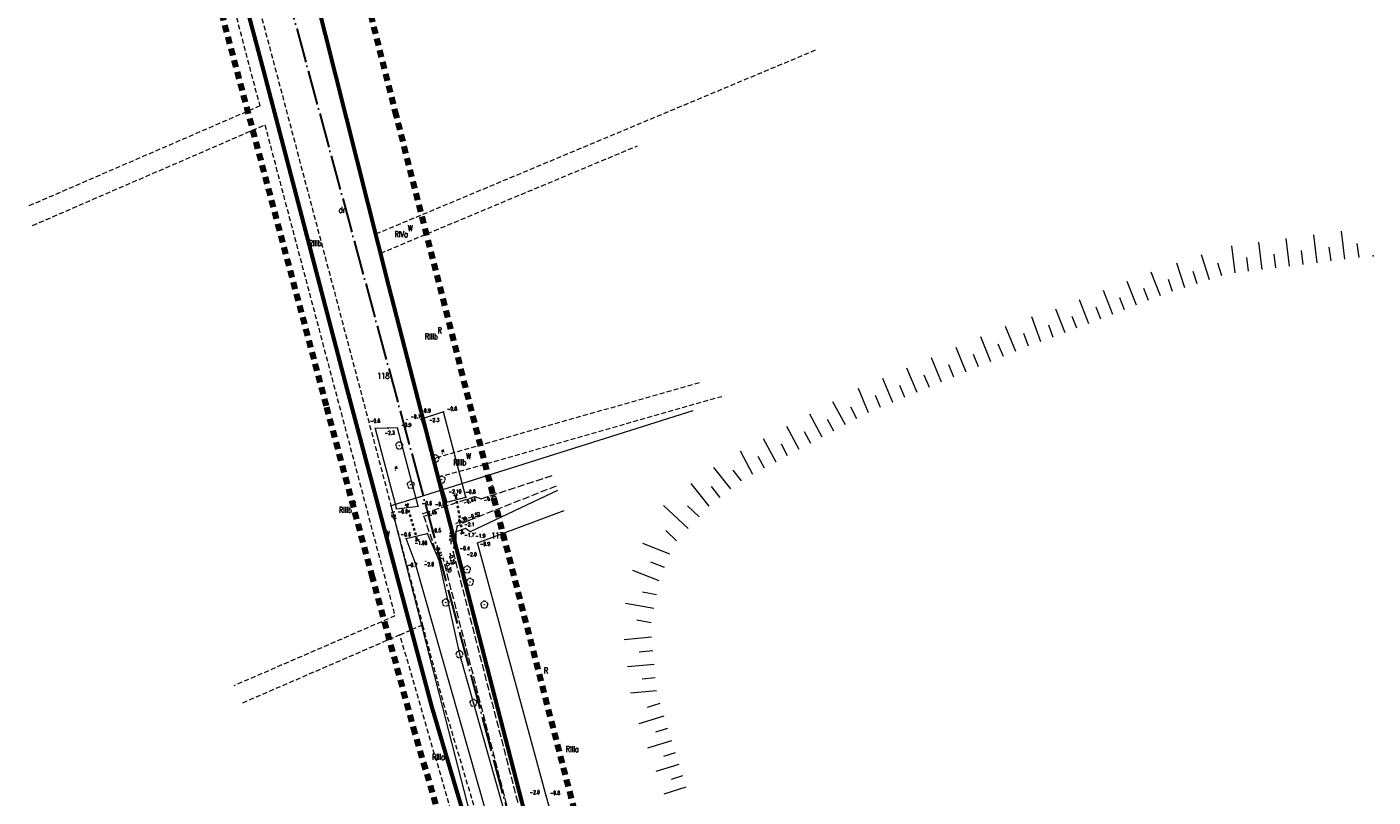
# Model space of a CAD drawing. Header units: metres. Extents: x 7389918 to 7395901, y 5992959 to 5996029.
# Tile 21 of 66: x 7391860 to 7392139, y 5994063 to 5994222. Entities that reach past the tile are written whole.
import ezdxf
from ezdxf.enums import TextEntityAlignment as Align

# ---------------------------------------------------------------- set-up
doc = ezdxf.new("R2010")
doc.units = ezdxf.units.M
doc.header["$MEASUREMENT"] = 0
for name, pattern in [('1', [0]), ('2', [1.5, 1, -0.5]), ('2_1', [0]), ('2_OTKJ', [2, 1.5, -0.5]), ('2_OTKR', [0]), ('2_OTRK', [1.75, 1.25, -0.5]), ('4', [2.5, 1.5, -1]), ('4_SUWP', [0]), ('ACAD_ISO04W100', [30, 24, -3, 0, -3])]:
    doc.linetypes.add(name, pattern=pattern)
doc.layers.get('0').update_dxf_attribs({"color": 250, "linetype": 'CONTINUOUS', "lineweight": 100})
for name, color, linetype, lineweight in [('# Orlen Projekt - granice nieustalone do ustalenia', 6, 'CONTINUOUS', 100), ('# projektowana LNSN', 10, 'CONTINUOUS', 30), ('Dzialki', 7, '1', 18), ('Numery_dzialek', 7, 'CONTINUOUS', 13), ('OTK_E_T_4', 7, 'CONTINUOUS', 0), ('OTK_L_0', 7, '2_OTKJ', 18), ('OTK_L_5', 7, 'CONTINUOUS', 18), ('OTK_L_8', 7, 'CONTINUOUS', 35), ('OTR_L_1', 7, '2_OTRK', 18), ('OTR_T_0', 7, 'CONTINUOUS', 18), ('OTR_T_1', 7, 'CONTINUOUS', 18), ('SUWP_L_0', 5, '4_SUWP', 18), ('SUWR_T_0', 5, 'CONTINUOUS', 18)]:
    doc.layers.add(name, color=color, linetype=linetype, lineweight=lineweight)
for name, color, linetype, lineweight, true_color in [('Kontury', 7, '2', 18, 0x008000), ('Numery_konturow', 7, 'CONTINUOUS', 13, 0x008000), ('Numery_uzytkow', 7, 'CONTINUOUS', 13, 0x008000), ('OTZ_T_0', 7, 'CONTINUOUS', 18, 0x008000), ('Uzytki', 7, '2', 18, 0x008000), ('ZAKRES_L_0', 7, '4', 100, 0x008080)]:
    doc.layers.add(name, color=color, linetype=linetype, lineweight=lineweight, true_color=true_color)
doc.styles.get("Standard").update_dxf_attribs({"font": 'Simplex.SHX', "width": 0.75})

# ---------------------------------------------------------------- blocks, each defined once
blk = doc.blocks.new('2_OTRS')
at = {"linetype": 'Continuous'}
blk.add_circle((0, 0), 0.045, dxfattribs=at)
blk = doc.blocks.new('2_OTRN')
at = {"linetype": 'Continuous'}
blk.add_circle((0, 0), 0.045, dxfattribs=at)
blk = doc.blocks.new('2_OTZL')
at = {"linetype": 'Continuous'}
blk.add_circle((0, 0), 0.045, dxfattribs=at)
for centre, start, end in [((-0.36, 0.12), 102.1445, 221.86), ((0, 0.38), 30.1401, 149.8599), ((0.36, 0.12), 318.14, 77.8555), ((-0.22, -0.3), 174.1482, 293.8542), ((0.22, -0.3), 246.1458, 5.8518)]:
    blk.add_arc(centre, 0.375, start, end, dxfattribs=at)
blk = doc.blocks.new('4_SUPS')
at = {"linetype": 'Continuous'}
blk.add_circle((0, 0), 0.0625, dxfattribs=at)

msp = doc.modelspace()

# ---------------------------------------------------------------- linework, layer by layer
at = {"layer": '# Orlen Projekt - granice nieustalone do ustalenia', "linetype": '1', "lineweight": 60}
for p, q in [((7391894.89, 5994266.89), (7391909.21, 5994213.04)), ((7391935.13, 5994168.59), (7391911.12, 5994263.96)), ((7391909.21, 5994213.04), (7391926.44, 5994147.28)), ((7391967.87, 5994041.68), (7391935.13, 5994168.59)), ((7391926.44, 5994147.28), (7391943.95, 5994081.65)), ((7391943.95, 5994081.65), (7391958.25, 5994033.6))]:
    msp.add_line(p, q, dxfattribs=at)
at = {"layer": '# projektowana LNSN', "linetype": 'ACAD_ISO04W100', "ltscale": 0.3}
msp.add_lwpolyline([(7391904.17, 5994265.68), (7391940.33, 5994132.12), (7391940.33, 5994132.12), (7391940.33, 5994132.12), (7391940.33, 5994132.12), (7391940.33, 5994132.12), (7391940.33, 5994132.12), (7391940.33, 5994132.12), (7391940.33, 5994132.12), (7391940.33, 5994132.12), (7391940.33, 5994132.12), (7391970.08, 5994020.88), (7391989.64, 5993963.62), (7391989.64, 5993963.62), (7391989.64, 5993963.62), (7391990.52, 5993959.63), (7391993.23, 5993947.37), (7391993.23, 5993947.37), (7391961.64, 5993904.06), (7391960.19, 5993905.14)], dxfattribs=at)
msp.add_lwpolyline([(7391904.17, 5994265.68), (7391940.33, 5994132.12), (7391940.33, 5994132.12), (7391940.33, 5994132.12), (7391940.33, 5994132.12), (7391940.33, 5994132.12), (7391940.33, 5994132.12), (7391940.33, 5994132.12), (7391940.33, 5994132.12), (7391940.33, 5994132.12), (7391940.33, 5994132.12), (7391970.08, 5994020.88), (7391989.64, 5993963.62), (7391989.64, 5993963.62), (7391989.64, 5993963.62), (7391990.52, 5993959.63), (7391993.23, 5993947.37), (7391993.23, 5993947.37), (7391961.64, 5993904.06), (7391960.19, 5993905.14)], dxfattribs=at)
at = {"layer": 'Dzialki'}
for p, q in [((7391909.21, 5994213.04), (7391894.89, 5994266.89)), ((7391911.12, 5994263.96), (7391935.13, 5994168.59)), ((7391926.44, 5994147.28), (7391909.21, 5994213.04)), ((7391935.13, 5994168.59), (7391967.87, 5994041.68)), ((7391943.95, 5994081.65), (7391926.44, 5994147.28)), ((7391958.25, 5994033.6), (7391943.95, 5994081.65))]:
    msp.add_line(p, q, dxfattribs=at)
at = {"layer": 'Kontury'}
for p, q in [((7391932.45, 5994179.25), (7391911.74, 5994261.49)), ((7391895.2, 5994255.92), (7391908.43, 5994205.74)), ((7391909.21, 5994213.04), (7391897.63, 5994256.57)), ((7391900.04, 5994257.2), (7391942.09, 5994098.43)), ((7392023.29, 5994217.26), (7391932.45, 5994179.25)), ((7391926.44, 5994147.28), (7391909.21, 5994213.04)), ((7391908.43, 5994205.74), (7391860.28, 5994184.9)), ((7391861.46, 5994181.04), (7391909.47, 5994201.83)), ((7391909.47, 5994201.83), (7391936.38, 5994100.31)), ((7391933.43, 5994175.32), (7391986.53, 5994197.51)), ((7391933.43, 5994175.32), (7391932.45, 5994179.25)), ((7391935.13, 5994168.59), (7391933.43, 5994175.32)), ((7391944.35, 5994132.85), (7391935.13, 5994168.59)), ((7391939.74, 5994097.42), (7391926.44, 5994147.28)), ((7391999.26, 5994148.52), (7391944.35, 5994132.85)), ((7391945.35, 5994128.98), (7392003.94, 5994145.7)), ((7391945.35, 5994128.98), (7391944.35, 5994132.85)), ((7391967.87, 5994041.68), (7391945.35, 5994128.98)), ((7391936.38, 5994100.31), (7391903.06, 5994085.89)), ((7391937.42, 5994096.41), (7391939.74, 5994097.42)), ((7391942.09, 5994098.43), (7391939.74, 5994097.42)), ((7391939.74, 5994097.42), (7391943.95, 5994081.65)), ((7391942.09, 5994098.43), (7391946.35, 5994082.33)), ((7391937.42, 5994096.41), (7391904.57, 5994082.19)), ((7391955.88, 5994032.81), (7391937.42, 5994096.41)), ((7391943.95, 5994081.65), (7391958.25, 5994033.6)), ((7391946.35, 5994082.33), (7391960.62, 5994034.4))]:
    msp.add_line(p, q, dxfattribs=at)
at = {"layer": 'OTK_L_0', "linetype": '2_OTKJ'}
for p, q in [((7391954.18, 5994124.51), (7391968.99, 5994129.39)), ((7391942.21, 5994121.49), (7391952.92, 5994124.98)), ((7391969.71, 5994127.16), (7391951.65, 5994120.05)), ((7391952.92, 5994124.98), (7391954.18, 5994124.51)), ((7391945.41, 5994112.04), (7391942.21, 5994121.49)), ((7391949.24, 5994118.9), (7391948.94, 5994117.7)), ((7391951.65, 5994120.05), (7391949.24, 5994118.9)), ((7391948.94, 5994117.7), (7391948.39, 5994113.56)), ((7391948.39, 5994113.56), (7391961.78, 5994061.7)), ((7391946.35, 5994112.23), (7391945.41, 5994112.04)), ((7391959.53, 5994061.15), (7391946.35, 5994112.23))]:
    msp.add_line(p, q, dxfattribs=at)
at = {"layer": 'OTK_L_5', "linetype": '2_OTKR'}
for p, q in [((7391946.39, 5994142.52), (7391941.77, 5994140.98)), ((7391951.06, 5994124.88), (7391946.39, 5994142.52)), ((7391936.91, 5994139.18), (7391932.29, 5994139.09)), ((7391932.29, 5994139.09), (7391936.67, 5994122.49)), ((7391941.18, 5994123), (7391936.91, 5994139.18)), ((7391941.77, 5994140.98), (7391947.12, 5994123.86)), ((7391947.12, 5994123.86), (7391951.06, 5994124.88)), ((7391969.96, 5994126.24), (7391951.96, 5994117.7)), ((7391936.67, 5994122.49), (7391941.18, 5994123)), ((7391953.44, 5994115.41), (7391971.38, 5994122.1)), ((7391938.7, 5994116.35), (7391943.07, 5994117.37)), ((7391940.53, 5994111.34), (7391938.7, 5994116.35)), ((7391943.07, 5994117.37), (7391945.41, 5994112.04)), ((7391950.95, 5994118.39), (7391948.94, 5994117.7)), ((7391948.94, 5994117.7), (7391949.02, 5994113.69)), ((7391951.96, 5994117.7), (7391950.95, 5994118.39)), ((7391949.02, 5994113.69), (7391962.58, 5994061.83)), ((7391967.68, 5994063.12), (7391953.44, 5994115.41)), ((7391955.31, 5994059.46), (7391940.53, 5994111.34)), ((7391945.41, 5994112.04), (7391949.73, 5994092.39)), ((7391949.73, 5994092.39), (7391958.68, 5994060.87)), ((7391974.6, 5994037.66), (7391967.68, 5994063.12))]:
    msp.add_line(p, q, dxfattribs=at)
at = {"layer": 'OTK_L_8', "linetype": '2_OTKJ'}
for p, q in [((7391948.58, 5994125.34), (7391948.98, 5994125.05)), ((7391949.27, 5994125.46), (7391948.98, 5994125.05)), ((7391948.98, 5994125.05), (7391949.07, 5994124.56)), ((7391938.91, 5994123.14), (7391938.48, 5994123.38)), ((7391938.91, 5994123.14), (7391939.15, 5994123.57)), ((7391939.05, 5994122.66), (7391938.91, 5994123.14)), ((7391939.32, 5994121.73), (7391939.19, 5994122.19)), ((7391949.16, 5994124.07), (7391949.24, 5994123.58)), ((7391949.33, 5994123.08), (7391949.42, 5994122.59)), ((7391949.5, 5994122.1), (7391949.59, 5994121.6)), ((7391939.59, 5994120.8), (7391939.46, 5994121.26)), ((7391939.86, 5994119.87), (7391939.72, 5994120.33)), ((7391940.13, 5994118.94), (7391939.99, 5994119.41)), ((7391949.68, 5994121.11), (7391949.77, 5994120.62)), ((7391949.85, 5994120.12), (7391949.94, 5994119.63)), ((7391950.03, 5994119.14), (7391950.11, 5994118.64)), ((7391940.4, 5994118.01), (7391940.26, 5994118.48)), ((7391940.67, 5994117.08), (7391940.53, 5994117.55)), ((7391940.7, 5994115.72), (7391940.94, 5994116.15)), ((7391940.94, 5994116.15), (7391940.8, 5994116.62)), ((7391941.37, 5994115.91), (7391940.94, 5994116.15)), ((7391950.29, 5994117.66), (7391950, 5994117.25)), ((7391950.2, 5994118.15), (7391950.29, 5994117.66)), ((7391950.29, 5994117.66), (7391950.69, 5994117.37))]:
    msp.add_line(p, q, dxfattribs=at)
at = {"layer": 'OTR_L_1', "linetype": '2_1'}
for p, q in [((7392115.7, 5994171.96), (7392115.01, 5994177.58)), ((7392121.36, 5994172.65), (7392120.66, 5994178.33)), ((7392127.07, 5994173.35), (7392126.37, 5994179.08)), ((7392132.83, 5994174.06), (7392132.12, 5994179.83)), ((7392135.73, 5994174.42), (7392135.37, 5994177.32)), ((7392104.8, 5994169.82), (7392103.14, 5994174.94)), ((7392110.09, 5994171.27), (7392109.41, 5994176.84)), ((7392118.52, 5994172.31), (7392118.18, 5994175.13)), ((7392124.21, 5994173), (7392123.86, 5994175.85)), ((7392129.94, 5994173.71), (7392129.59, 5994176.58)), ((7392099.69, 5994168.17), (7392098.05, 5994173.25)), ((7392107.37, 5994170.66), (7392106.54, 5994173.23)), ((7392112.89, 5994171.62), (7392112.55, 5994174.41)), ((7392089.73, 5994164.57), (7392087.81, 5994169.49)), ((7392094.65, 5994166.48), (7392092.74, 5994171.41)), ((7392097.15, 5994167.36), (7392096.34, 5994169.88)), ((7392102.24, 5994169), (7392101.41, 5994171.54)), ((7392084.8, 5994162.65), (7392082.88, 5994167.58)), ((7392092.19, 5994165.52), (7392091.23, 5994167.99)), ((7392074.94, 5994158.83), (7392073.03, 5994163.76)), ((7392079.87, 5994160.74), (7392077.96, 5994165.67)), ((7392082.33, 5994161.7), (7392081.38, 5994164.16)), ((7392087.26, 5994163.61), (7392086.3, 5994166.07)), ((7392069.95, 5994157), (7392068.09, 5994162.15)), ((7392077.4, 5994159.78), (7392076.45, 5994162.25)), ((7392059.63, 5994152.86), (7392057.5, 5994157.99)), ((7392064.78, 5994155), (7392062.64, 5994160.15)), ((7392067.37, 5994156.07), (7392066.42, 5994158.71)), ((7392072.46, 5994157.9), (7392071.56, 5994160.42)), ((7392054.51, 5994150.74), (7392052.4, 5994155.83)), ((7392062.2, 5994153.93), (7392061.13, 5994156.5)), ((7392049.42, 5994148.62), (7392047.32, 5994153.69)), ((7392057.07, 5994151.8), (7392056.01, 5994154.35)), ((7392044.36, 5994146.52), (7392042.26, 5994151.56)), ((7392046.89, 5994147.57), (7392045.84, 5994150.1)), ((7392051.97, 5994149.68), (7392050.91, 5994152.22)), ((7392034.31, 5994142.34), (7392032.23, 5994147.33)), ((7392039.32, 5994144.42), (7392037.24, 5994149.44)), ((7392041.84, 5994145.47), (7392040.79, 5994147.98)), ((7392029.52, 5994139.82), (7392026.96, 5994144.6)), ((7392036.81, 5994143.38), (7392035.77, 5994145.88)), ((7392024.75, 5994137.26), (7392022.19, 5994142.04)), ((7392031.91, 5994141.1), (7392030.63, 5994143.49)), ((7392019.97, 5994134.7), (7392017.41, 5994139.48)), ((7392022.36, 5994135.98), (7392021.08, 5994138.37)), ((7392027.13, 5994138.54), (7392025.85, 5994140.93)), ((7392015.19, 5994132.14), (7392012.62, 5994136.92)), ((7392017.58, 5994133.42), (7392016.3, 5994135.81)), ((7392010.41, 5994129.57), (7392007.84, 5994134.36)), ((7392012.8, 5994130.85), (7392011.51, 5994133.25)), ((7392005.86, 5994126.57), (7392002.34, 5994131)), ((7392008.02, 5994128.28), (7392006.3, 5994130.44)), ((7392001.37, 5994122.99), (7391997.65, 5994127.67)), ((7392003.65, 5994124.81), (7392001.84, 5994127.08)), ((7391997.03, 5994118.38), (7391991.91, 5994123.18)), ((7391999.32, 5994120.82), (7391996.88, 5994123.11)), ((7391994.63, 5994115.82), (7391992.36, 5994117.95)), ((7391993.19, 5994113.12), (7391987.67, 5994115.28)), ((7391992.11, 5994110.36), (7391989.32, 5994111.45)), ((7391991.01, 5994107.57), (7391985.57, 5994109.71)), ((7391990.44, 5994104.71), (7391987.57, 5994105.23)), ((7391989.91, 5994101.84), (7391984.08, 5994102.91)), ((7391989.38, 5994098.92), (7391986.41, 5994099.47)), ((7391989.44, 5994095.93), (7391983.75, 5994095.41)), ((7391989.7, 5994093.08), (7391986.9, 5994092.83)), ((7391989.95, 5994090.28), (7391984.44, 5994089.79)), ((7391990.2, 5994087.53), (7391987.49, 5994087.28)), ((7391990.45, 5994084.82), (7391985.11, 5994084.33)), ((7391991.13, 5994082.24), (7391988.51, 5994081.42)), ((7391991.95, 5994079.62), (7391986.81, 5994078.01)), ((7391993.55, 5994074.53), (7391988.6, 5994072.98)), ((7391992.76, 5994077.05), (7391990.23, 5994076.26)), ((7391994.32, 5994072.05), (7391991.89, 5994071.29)), ((7391995.08, 5994069.63), (7391990.32, 5994068.13)), ((7391995.83, 5994067.25), (7391993.49, 5994066.51)), ((7391996.56, 5994064.91), (7391991.98, 5994063.47))]:
    msp.add_line(p, q, dxfattribs=at)
msp.add_point((7392138.64, 5994174.77), dxfattribs=at)
at = {"layer": 'SUWP_L_0', "linetype": '4_SUWP'}
for p, q in [((7391941.04, 5994124.8), (7391998.03, 5994142.79)), ((7391935.58, 5994123.12), (7391941.04, 5994124.8)), ((7391944.32, 5994088.9), (7391935.58, 5994123.12)), ((7391967.24, 5993999.82), (7391944.32, 5994088.9))]:
    msp.add_line(p, q, dxfattribs=at)
at = {"layer": 'Uzytki'}
for p, q in [((7391932.45, 5994179.25), (7391911.74, 5994261.49)), ((7391895.2, 5994255.92), (7391908.43, 5994205.74)), ((7391900.04, 5994257.2), (7391942.09, 5994098.43)), ((7392023.29, 5994217.26), (7391932.45, 5994179.25)), ((7391908.43, 5994205.74), (7391860.28, 5994184.9)), ((7391861.46, 5994181.04), (7391909.47, 5994201.83)), ((7391909.47, 5994201.83), (7391936.38, 5994100.31)), ((7391933.43, 5994175.32), (7391986.53, 5994197.51)), ((7391933.43, 5994175.32), (7391932.45, 5994179.25)), ((7391935.13, 5994168.59), (7391933.43, 5994175.32)), ((7391944.35, 5994132.85), (7391935.13, 5994168.59)), ((7391999.26, 5994148.52), (7391944.35, 5994132.85)), ((7391945.35, 5994128.98), (7392003.94, 5994145.7)), ((7391945.35, 5994128.98), (7391944.35, 5994132.85)), ((7391967.87, 5994041.68), (7391945.35, 5994128.98)), ((7391936.38, 5994100.31), (7391903.06, 5994085.89)), ((7391942.09, 5994098.43), (7391946.35, 5994082.33)), ((7391937.42, 5994096.41), (7391904.57, 5994082.19)), ((7391955.88, 5994032.81), (7391937.42, 5994096.41)), ((7391946.35, 5994082.33), (7391960.62, 5994034.4))]:
    msp.add_line(p, q, dxfattribs=at)
at = {"layer": 'ZAKRES_L_0', "linetype": '4'}
for p, q in [((7391922.22, 5994143.73), (7391884.05, 5994286.92)), ((7391921.59, 5994263.33), (7391936.37, 5994204.67)), ((7391936.37, 5994204.67), (7391956.19, 5994127)), ((7391931.75, 5994108.25), (7391922.22, 5994143.73)), ((7391956.19, 5994127), (7391975.28, 5994053.07)), ((7391940.55, 5994076), (7391931.75, 5994108.25)), ((7391951.23, 5994039.83), (7391940.55, 5994076))]:
    msp.add_line(p, q, dxfattribs=at)

# ---------------------------------------------------------------- block references
at = {"layer": 'OTR_T_0'}
for p in [(7391948.98, 5994125.05), (7391952.92, 5994124.98), (7391954.18, 5994124.51), (7391942.21, 5994121.49), (7391949.24, 5994118.9), (7391951.65, 5994120.05), (7391940.94, 5994116.15), (7391948.94, 5994117.7), (7391948.39, 5994113.56), (7391945.41, 5994112.04), (7391946.35, 5994112.23)]:
    msp.add_blockref('2_OTRS', p, dxfattribs=at)
at = {"layer": 'OTR_T_1'}
for p in [(7391944.02, 5994141.71), (7391946.39, 5994142.52), (7391932.29, 5994139.09), (7391934.99, 5994139.07), (7391936.91, 5994139.18), (7391938.85, 5994140.9), (7391941.77, 5994140.98), (7391951.06, 5994124.88), (7391936.67, 5994122.49), (7391941.18, 5994123), (7391947.12, 5994123.86), (7391938.7, 5994116.35), (7391943.07, 5994117.37), (7391950.95, 5994118.39), (7391951.96, 5994117.7), (7391953, 5994117.47), (7391949.02, 5994113.69), (7391951.7, 5994114.38), (7391953.44, 5994115.41), (7391940.53, 5994111.34), (7391942.76, 5994111.61), (7391967.68, 5994063.12)]:
    msp.add_blockref('2_OTRN', p, dxfattribs=at)
at = {"layer": 'OTZ_T_0'}
for p in [(7391937.26, 5994135.52), (7391944.78, 5994132.87), (7391939.65, 5994127.43), (7391946.06, 5994128.51), (7391951.3, 5994109.93), (7391951.91, 5994107.36), (7391946.87, 5994103.09), (7391954.86, 5994102.64), (7391949.73, 5994092.39), (7391952.61, 5994082.35)]:
    msp.add_blockref('2_OTZL', p, dxfattribs=at)
at = {"layer": 'SUWR_T_0'}
msp.add_blockref('4_SUPS', (7391935.58, 5994123.12), dxfattribs=at)

# ---------------------------------------------------------------- texts
at = {"layer": 'Numery_dzialek', "width": 0.7}
for s, p in [('118', (7391932.73, 5994150.57)), ('117', (7391956.28, 5994117.59))]:
    msp.add_text(s, height=1.25, dxfattribs=at).set_placement(p, align=Align.TOP_LEFT)
at = {"layer": 'Numery_konturow', "width": 0.7}
for s, p in [('RIIIb', (7391919.86, 5994177.37)), ('RIIIa', (7391945.37, 5994071.17)), ('RIIIa', (7391973.03, 5994072.8))]:
    msp.add_text(s, height=1.25, dxfattribs=at).set_placement(p, align=Align.MIDDLE)
for s, p in [('RIVa', (7391939.05, 5994179.84)), ('RIIIb', (7391945.22, 5994158.72)), ('RIIIb', (7391951.11, 5994132.7)), ('RIIIb', (7391927.45, 5994122.86))]:
    msp.add_text(s, height=1.25, dxfattribs=at).set_placement(p, align=Align.TOP_RIGHT)
at = {"layer": 'Numery_uzytkow', "width": 0.7}
for s, p in [('dr', (7391925.42, 5994184.26)), ('R', (7391967.61, 5994089.02))]:
    msp.add_text(s, height=1.25, dxfattribs=at).set_placement(p, align=Align.MIDDLE)
for s, p in [('W', (7391939.05, 5994179.84)), ('R', (7391945.22, 5994158.72)), ('W', (7391951.11, 5994132.7)), ('R', (7391927.45, 5994122.86)), ('W', (7391934.28, 5994116.66))]:
    msp.add_text(s, height=1.25, dxfattribs=at).set_placement(p)
at = {"layer": 'OTK_E_T_4', "lineweight": 9, "width": 0.7}
for rotation, p in [(283.5352, (7391946.41, 5994134.29)), (281.2383, (7391936.74, 5994130.84))]:
    msp.add_text('w.', height=0.75, rotation=rotation, dxfattribs=at).set_placement(p, align=Align.MIDDLE)
at = {"layer": 'OTR_T_0', "lineweight": 9, "width": 0.7}
for s, p in [('-2.10', (7391947.5, 5994125.68)), ('-1.66', (7391940.42, 5994115.05))]:
    msp.add_text(s, height=0.75, dxfattribs=at).set_placement(p)
for s, rotation, p in [('-0.44', 16.255, (7391953.21, 5994124.11)), ('-0.52', 83.5958, (7391948.58, 5994117.62)), ('-0.31', 286.5491, (7391945.43, 5994112.44))]:
    msp.add_text(s, height=0.75, rotation=rotation, dxfattribs=at).set_placement(p, align=Align.RIGHT)
for s, rotation, p in [('-0.45', 17.7974, (7391954.9, 5994123.85)), ('-0.46', 18.6334, (7391942.6, 5994120.67)), ('-0.39', 25.1979, (7391949.01, 5994119.12)), ('-0.52', 20.1191, (7391951.61, 5994120.23)), ('-0.29', 284.9685, (7391947.42, 5994113.41)), ('-0.30', 284.2702, (7391946.73, 5994111.84))]:
    msp.add_text(s, height=0.75, rotation=rotation, dxfattribs=at).set_placement(p)
at = {"layer": 'OTR_T_1', "lineweight": 9, "width": 0.7}
for s, p in [('-0.7', (7391939.6, 5994141.15)), ('-0.9', (7391941.68, 5994142.4)), ('-2.3', (7391943.45, 5994140.45)), ('-0.8', (7391947.14, 5994142.77)), ('-0.8', (7391931.23, 5994140.28)), ('-2.3', (7391934.22, 5994137.81)), ('-0.9', (7391937.66, 5994139.43)), ('-0.8', (7391950.96, 5994125.61)), ('-0.6', (7391936.96, 5994121.55)), ('-0.6', (7391941.93, 5994123.25)), ('-0.6', (7391944.65, 5994123.07)), ('-2.1', (7391950.71, 5994118.88)), ('-0.6', (7391937.57, 5994116.81)), ('-0.5', (7391943.82, 5994117.62)), ('-1.7', (7391950.7, 5994116.67)), ('-1.9', (7391952.99, 5994116.52)), ('-0.4', (7391949.77, 5994113.94)), ('-2.0', (7391951.21, 5994112.68)), ('-0.9', (7391953.95, 5994114.83)), ('-0.7', (7391938.89, 5994110.49)), ('-2.0', (7391942.36, 5994110.62)), ('-2.0', (7391964.25, 5994063.51)), ('-0.8', (7391968.43, 5994063.37))]:
    msp.add_text(s, height=0.75, dxfattribs=at).set_placement(p)
at = {"layer": 'SUWR_T_0', "lineweight": 9, "width": 0.7}
msp.add_text('-1.81', height=0.75, rotation=284.3261, dxfattribs=at).set_placement((7391935.68, 5994122.73), align=Align.MIDDLE_LEFT)

doc.saveas('drawing.dxf')
